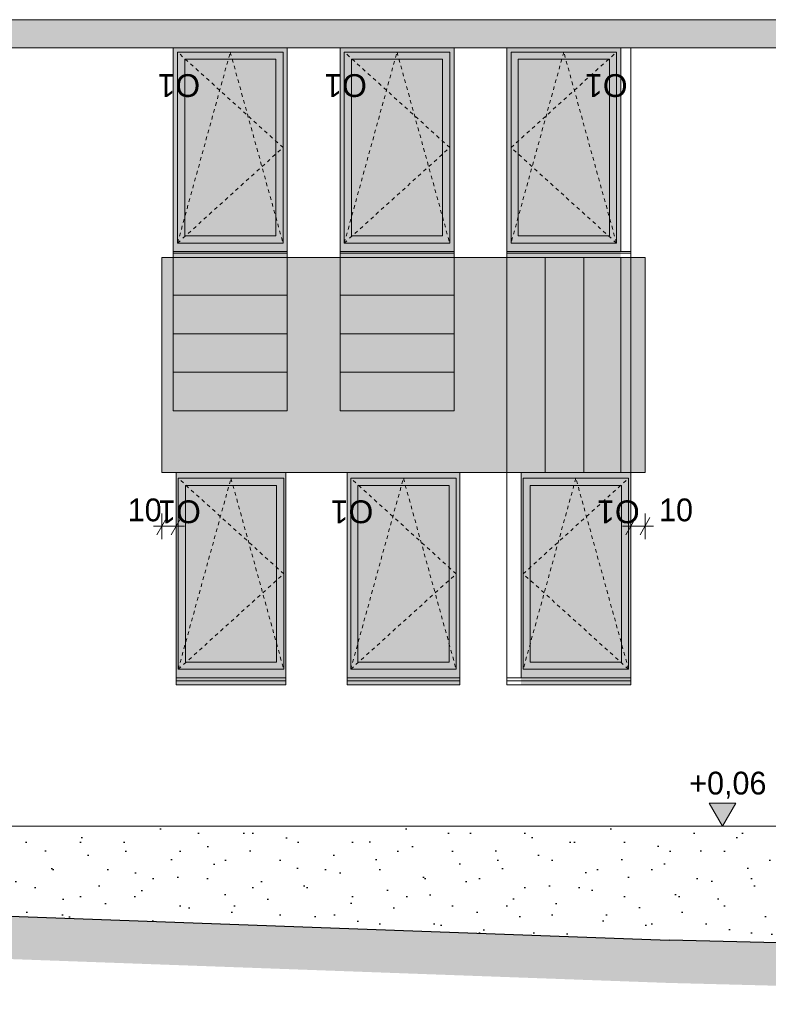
# Model space of a CAD drawing. Extents: x -613240 to -325500, y -25863 to 152403.
# Tile 14 of 254: x -531563 to -526310, y -13520 to -6612. Entities that reach past the tile are written whole.
import ezdxf

# ---------------------------------------------------------------- set-up
doc = ezdxf.new("R2010")
doc.units = 0
doc.header["$MEASUREMENT"] = 0
doc.linetypes.add('Hidden Line', pattern=[50, 25, -25])
for name, color, linetype, lineweight in [('Arch kolory_Nr_Pióra__5', 7, 'Continuous', 13), ('Arch okna_Nr_Pióra__5', 7, 'Continuous', 13), ('Arch opisy okien_Nr_Pióra__21', 7, 'Continuous', 9), ('Arch wykończenie_Nr_Pióra__21', 7, 'Continuous', 9), ('Arch wykończenie_Nr_Pióra__41', 7, 'Continuous', 15), ('arch wypelnienia_Nr_Pióra__1', 7, 'Continuous', 25), ('arch wypelnienia_Nr_Pióra__21', 7, 'Continuous', 9), ('INWENT RURY SPUSTOWE_Nr_Pióra__21', 7, 'Continuous', 9), ('INWENT TEREN_Nr_Pióra__1', 7, 'Continuous', 25), ('INWENT WYMIARY_Nr_Pióra__21', 7, 'Continuous', 9), ('INWENT. OKNA_Nr_Pióra__5', 7, 'Continuous', 13), ('INWENT.ŚCIANY_Nr_Pióra__21', 7, 'Continuous', 9)]:
    doc.layers.add(name, color=color, linetype=linetype, lineweight=lineweight)
doc.layers.add('Arch kolory_Nr_Pióra__84', color=7, linetype='Continuous', lineweight=15, true_color=0x41c341)
doc.layers.add('arch wypelnienia_Nr_Pióra__2', color=7, linetype='Continuous', lineweight=13, true_color=0x7f7f7f)
doc.layers.add('INWENT WYMIARY', color=7, linetype='Continuous')
doc.styles.add('GENERATED_STYLE_1', font='txt')
doc.styles.add('GENERATED_STYLE_10', font='arial.ttf')
doc.dimstyles.new('GENERATED_STYLE__1', dxfattribs={"dimtxt": 160.000002, "dimasz": 91.2, "dimexe": 0.18, "dimexo": 0, "dimgap": 0.09, "dimtad": 1, "dimtih": 1, "dimtoh": 1, "dimdec": 0, "dimlfac": 0.1, "dimzin": 0, "dimdsep": 46, "dimtxsty": 'GENERATED_STYLE_1', "dimblk": 'ARROWHEAD_2', "dimblk1": 'ARROWHEAD_2', "dimblk2": 'ARROWHEAD_2', "dimcen": 0.09, "dimclrd": 7, "dimclre": 7, "dimclrt": 7, "dimazin": 0, "dimtfac": 1, "dimtdec": 4, "dimtmove": 2, "dimatfit": 3, "dimfxl": 0, "dimtolj": 1, "dimtzin": 0, "dimarcsym": 0})
doc.dimstyles.new('GENERATED_STYLE__2', dxfattribs={"dimtxt": 160.000002, "dimasz": 91.2, "dimexe": 0.18, "dimexo": 0, "dimgap": 0.09, "dimtad": 1, "dimtih": 1, "dimtoh": 1, "dimdec": 0, "dimlfac": 0.1, "dimzin": 0, "dimdsep": 46, "dimtxsty": 'GENERATED_STYLE_1', "dimblk": 'ARROWHEAD_2', "dimblk1": 'ARROWHEAD_2', "dimblk2": 'ARROWHEAD_2', "dimcen": 0.09, "dimclrd": 7, "dimclre": 7, "dimclrt": 7, "dimazin": 0, "dimtfac": 1, "dimtdec": 4, "dimtmove": 0, "dimatfit": 3, "dimfxl": 0, "dimtolj": 1, "dimtzin": 0, "dimarcsym": 0})

# ---------------------------------------------------------------- blocks, each defined once
blk = doc.blocks.new('Wymiary_132', base_point=(-526631, -12269.6))
at = {"layer": 'INWENT WYMIARY_Nr_Pióra__21', "linetype": 'Continuous'}
blk.add_hatch(color=256, dxfattribs=at).paths.add_polyline_path([(-526631, -12269.6), (-526723.8, -12109.6), (-526538.2, -12109.6)], flags=0)
for p, q in [((-526631, -12269.6), (-526723.8, -12109.6)), ((-526723.8, -12109.6), (-526538.2, -12109.6)), ((-526538.2, -12109.6), (-526631, -12269.6)), ((-526631, -12269.6), (-526751, -12269.6)), ((-526631, -12269.6), (-526511, -12269.6))]:
    blk.add_line(p, q, dxfattribs=at)
at = {"layer": 'INWENT WYMIARY_Nr_Pióra__21', "insert": (-526864.4, -12077.6), "char_height": 160, "attachment_point": 7, "style": 'GENERATED_STYLE_1'}
blk.add_mtext('{+0,06}', dxfattribs=at)
blk = doc.blocks.new('*D710')
at = {"layer": 'INWENT WYMIARY_Nr_Pióra__21', "linetype": 'Continuous'}
for p, q in [((-530564.9, -10255.6), (-530564.9, -10075.6)), ((-530464.9, -10255.6), (-530464.9, -10075.6)), ((-530530.3, -10105.6), (-530599.6, -10225.6)), ((-530499.6, -10225.6), (-530430.3, -10105.6)), ((-530623.6, -10165.6), (-530564.9, -10165.6)), ((-530564.9, -10165.6), (-530464.9, -10165.6)), ((-530464.9, -10165.6), (-530406.3, -10165.6))]:
    blk.add_line(p, q, dxfattribs=at)
at = {"layer": 'INWENT WYMIARY_Nr_Pióra__21', "insert": (-530804.4, -10133.6), "char_height": 160, "attachment_point": 7, "style": 'GENERATED_STYLE_1'}
blk.add_mtext('{10}', dxfattribs=at)
blk = doc.blocks.new('ARROWHEAD_2')
at = {"color": 0, "linetype": 'Continuous', "lineweight": 0}
for p, q in [((0, 0), (-1, 0)), ((-0.378, -0.655), (0.378, 0.655))]:
    blk.add_line(p, q, dxfattribs=at)
blk = doc.blocks.new('*D711')
at = {"layer": 'INWENT WYMIARY_Nr_Pióra__21', "linetype": 'Continuous'}
for p, q in [((-527274.9, -10255.6), (-527274.9, -10075.6)), ((-527174.9, -10255.6), (-527174.9, -10075.6)), ((-527240.3, -10105.6), (-527309.6, -10225.6)), ((-527209.6, -10225.6), (-527140.3, -10105.6)), ((-527333.6, -10165.6), (-527274.9, -10165.6)), ((-527274.9, -10165.6), (-527174.9, -10165.6)), ((-527174.9, -10165.6), (-527116.3, -10165.6))]:
    blk.add_line(p, q, dxfattribs=at)
at = {"layer": 'INWENT WYMIARY_Nr_Pióra__21', "insert": (-527076.2, -10133.6), "char_height": 160, "attachment_point": 7, "style": 'GENERATED_STYLE_1'}
blk.add_mtext('{10}', dxfattribs=at)

msp = doc.modelspace()

# ---------------------------------------------------------------- hatches: boundary and pattern name
at = {"layer": 'Arch kolory_Nr_Pióra__84', "linetype": 'Continuous', "lineweight": 0, "true_color": 0x309230}
h = msp.add_hatch(color=97, dxfattribs=at)
h.paths.add_polyline_path([(-537054.9, -7934.6), (-536304.9, -7934.6), (-536304.9, -9849.6), (-536304.9, -12069.6), (-536214.9, -12069.6), (-536214.9, -12159.6), (-535624.9, -12159.6), (-535624.9, -12069.6), (-535624.9, -9849.6), (-534704.9, -9849.6), (-534704.9, -12159.6), (-534134.9, -12159.6), (-534134.9, -9849.6), (-532684.9, -9849.6), (-532684.9, -12159.6), (-531684.9, -12159.6), (-531684.9, -9849.6), (-531684.9, -9309.6), (-535289, -9309.6), (-535289, -6809.6), (-521084.9, -6809.6), (-521084.9, -6612.5), (-537054.9, -6612.5)], flags=0)
h.paths.add_polyline_path([(-536224.9, -11809.6), (-536224.9, -11139.6), (-535754.9, -11139.6), (-535754.9, -11809.6)], flags=0)
msp.add_hatch(color=97, dxfattribs=at).paths.add_polyline_path([(-530564.9, -9789.6), (-527174.9, -9789.6), (-527174.9, -8280.6), (-530564.9, -8280.6)], flags=0)
at = {"layer": 'arch wypelnienia_Nr_Pióra__1', "linetype": 'Continuous'}
h = msp.add_hatch(dxfattribs=at)
h.set_pattern_fill('Carpet', color=256, style=0, pattern_type=2)
h.set_pattern_definition([(45, (0, 600), (-190.91883, 190.91883), [0, -180, 0, -270]), (110, (600, 600), (253.71701, 92.34544), [0, -132, 0, -228])])
h.paths.add_polyline_path([(-532684.9, -12269.6), (-532684.9, -12309.6), (-532274.9, -12339.6), (-532274.9, -12519.6), (-531984.9, -12519.6), (-531984.9, -12699.6), (-531694.9, -12699.6), (-531694.9, -12899.6), (-527004.9, -13069.6), (-521104.9, -13222.7), (-521104.9, -12269.6), (-521334.9, -12269.6), (-521334.9, -13075.5, -0.24626), (-521353.1, -13108.3, -0.15474), (-521389.9, -13119.6, -0.16377), (-521427.9, -13107.4, -0.230568), (-521444.9, -13075.5), (-521444.9, -12269.6)], flags=0)
at = {"layer": 'arch wypelnienia_Nr_Pióra__2', "linetype": 'Continuous'}
h = msp.add_hatch(color=256, dxfattribs=at)
h.paths.add_polyline_path([(-530484.9, -8280.6), (-529684.9, -8280.6), (-529684.9, -6809.6), (-530484.9, -6809.6)], flags=0)
h.paths.add_polyline_path([(-530404.9, -8129.6), (-529764.9, -8129.6), (-529764.9, -6889.6), (-530404.9, -6889.6)], flags=0)
h = msp.add_hatch(color=256, dxfattribs=at)
h.paths.add_polyline_path([(-529314.9, -8280.6), (-528514.9, -8280.6), (-528514.9, -6809.6), (-529314.9, -6809.6)], flags=0)
h.paths.add_polyline_path([(-528594.9, -8129.6), (-528594.9, -6889.6), (-529234.9, -6889.6), (-529234.9, -8129.6)], flags=0)
h = msp.add_hatch(color=256, dxfattribs=at)
h.paths.add_polyline_path([(-528144.9, -8280.6), (-527344.9, -8280.6), (-527344.9, -6809.6), (-528144.9, -6809.6)], flags=0)
h.paths.add_polyline_path([(-527424.9, -8129.6), (-527424.9, -6889.6), (-528064.9, -6889.6), (-528064.9, -8129.6)], flags=0)
at = {"layer": 'arch wypelnienia_Nr_Pióra__2', "linetype": 'Continuous', "lineweight": 0, "true_color": 0x1f1f1f}
for points in [[(-529764.9, -6889.6), (-530404.9, -6889.6), (-530404.9, -8129.6), (-529764.9, -8129.6)], [(-528594.9, -6889.6), (-529234.9, -6889.6), (-529234.9, -8129.6), (-528594.9, -8129.6)], [(-527424.9, -6889.6), (-528064.9, -6889.6), (-528064.9, -8129.6), (-527424.9, -8129.6)], [(-530399.9, -11119.6), (-529759.9, -11119.6), (-529759.9, -9879.6), (-530399.9, -9879.6)], [(-528549.9, -9879.6), (-529189.9, -9879.6), (-529189.9, -11119.6), (-528549.9, -11119.6)], [(-527339.9, -9879.6), (-527979.9, -9879.6), (-527979.9, -11119.6), (-527339.9, -11119.6)]]:
    msp.add_hatch(color=250, dxfattribs=at).paths.add_polyline_path(points, flags=0)
at = {"layer": 'arch wypelnienia_Nr_Pióra__2', "linetype": 'Continuous'}
h = msp.add_hatch(color=256, dxfattribs=at)
h.paths.add_polyline_path([(-530464.9, -11279.6), (-529694.9, -11279.6), (-529694.9, -9789.6), (-530464.9, -9789.6)], flags=0)
h.paths.add_polyline_path([(-530399.9, -11119.6), (-529759.9, -11119.6), (-529759.9, -9879.6), (-530399.9, -9879.6)], flags=0)
h = msp.add_hatch(color=256, dxfattribs=at)
h.paths.add_polyline_path([(-529264.9, -11279.6), (-528474.9, -11279.6), (-528474.9, -9789.6), (-529264.9, -9789.6)], flags=0)
h.paths.add_polyline_path([(-529189.9, -11119.6), (-528549.9, -11119.6), (-528549.9, -9879.6), (-529189.9, -9879.6)], flags=0)
h = msp.add_hatch(color=256, dxfattribs=at)
h.paths.add_polyline_path([(-528044.9, -11279.6), (-527274.9, -11279.6), (-527274.9, -9789.6), (-528044.9, -9789.6)], flags=0)
h.paths.add_polyline_path([(-527979.9, -11119.6), (-527339.9, -11119.6), (-527339.9, -9879.6), (-527979.9, -9879.6)], flags=0)
at = {"layer": 'arch wypelnienia_Nr_Pióra__21', "linetype": 'Continuous'}
msp.add_hatch(color=256, dxfattribs=at).paths.add_polyline_path([(-538444.9, -12929.6), (-538444.9, -13199.4), (-531705.8, -13199.4), (-527014.3, -13369.5), (-521228.8, -13519.6), (-521224.9, -13519.6), (-520279.2, -13519.6), (-520279.2, -13219.6), (-521224.9, -13219.6), (-527004.9, -13069.6), (-531694.9, -12899.6), (-536874.9, -12899.6), (-536874.9, -12929.6)], flags=0)

# ---------------------------------------------------------------- linework, layer by layer
at = {"layer": 'Arch kolory_Nr_Pióra__5', "linetype": 'Continuous', "flags": 128}
for points in [[(-537054.9, -7934.6), (-536304.9, -7934.6), (-536304.9, -9849.6), (-536304.9, -12069.6), (-536214.9, -12069.6), (-536214.9, -12159.6), (-535624.9, -12159.6), (-535624.9, -12069.6), (-535624.9, -9849.6), (-534704.9, -9849.6), (-534704.9, -12159.6), (-534134.9, -12159.6), (-534134.9, -9849.6), (-532684.9, -9849.6), (-532684.9, -12159.6), (-531684.9, -12159.6), (-531684.9, -9849.6), (-531684.9, -9309.6), (-535289, -9309.6), (-535289, -6809.6), (-521084.9, -6809.6), (-521084.9, -6612.5), (-537054.9, -6612.5)], [(-530564.9, -9789.6), (-527174.9, -9789.6), (-527174.9, -8280.6), (-530564.9, -8280.6)]]:
    msp.add_lwpolyline(points, close=True, dxfattribs=at)
at = {"layer": 'Arch okna_Nr_Pióra__5', "linetype": 'Hidden Line'}
for p, q in [((-530454.9, -8179.6), (-530084.9, -6839.6)), ((-529714.9, -7509.6), (-530454.9, -6839.6)), ((-530084.9, -6839.6), (-529714.9, -8179.6)), ((-529284.9, -8179.6), (-528914.9, -6839.6)), ((-528544.9, -7509.6), (-529284.9, -6839.6)), ((-528914.9, -6839.6), (-528544.9, -8179.6)), ((-527744.9, -6839.6), (-528114.9, -8179.6)), ((-528114.9, -7509.6), (-527374.9, -6839.6)), ((-527374.9, -8179.6), (-527744.9, -6839.6)), ((-530454.9, -8179.6), (-529714.9, -7509.6)), ((-529284.9, -8179.6), (-528544.9, -7509.6)), ((-527374.9, -8179.6), (-528114.9, -7509.6)), ((-530449.9, -11169.6), (-530079.9, -9829.6)), ((-529709.9, -10499.6), (-530449.9, -9829.6)), ((-530079.9, -9829.6), (-529709.9, -11169.6)), ((-529239.9, -11169.6), (-528869.9, -9829.6)), ((-528499.9, -10499.6), (-529239.9, -9829.6)), ((-528869.9, -9829.6), (-528499.9, -11169.6)), ((-527659.9, -9829.6), (-528029.9, -11169.6)), ((-528029.9, -10499.6), (-527289.9, -9829.6)), ((-527289.9, -11169.6), (-527659.9, -9829.6)), ((-530449.9, -11169.6), (-529709.9, -10499.6)), ((-529239.9, -11169.6), (-528499.9, -10499.6)), ((-527289.9, -11169.6), (-528029.9, -10499.6))]:
    msp.add_line(p, q, dxfattribs=at)
at = {"layer": 'Arch wykończenie_Nr_Pióra__21', "linetype": 'Continuous'}
msp.add_line((-535289, -6809.6), (-521084.9, -6809.6), dxfattribs=at)
at = {"layer": 'Arch wykończenie_Nr_Pióra__41', "linetype": 'Continuous'}
msp.add_line((-521444.9, -12269.6), (-532684.9, -12269.6), dxfattribs=at)
at = {"layer": 'INWENT RURY SPUSTOWE_Nr_Pióra__21', "linetype": 'Continuous'}
msp.add_line((-536384.9, -6612.5), (-521444.9, -6612.5), dxfattribs=at)
at = {"layer": 'INWENT TEREN_Nr_Pióra__1', "linetype": 'Continuous'}
for p in [(-531694.9, -12899.6), (-521224.9, -13219.6)]:
    msp.add_line(p, (-527004.9, -13069.6), dxfattribs=at)
at = {"layer": 'INWENT. OKNA_Nr_Pióra__5', "linetype": 'Continuous'}
for p, q in [((-530454.9, -6839.6), (-530454.9, -8179.6)), ((-530454.9, -6839.6), (-529714.9, -6839.6)), ((-530404.9, -6889.6), (-529764.9, -6889.6)), ((-530404.9, -6889.6), (-530404.9, -8129.6)), ((-529764.9, -6889.6), (-529764.9, -8129.6)), ((-529714.9, -6839.6), (-529714.9, -8179.6)), ((-529284.9, -6839.6), (-528544.9, -6839.6)), ((-529284.9, -6839.6), (-529284.9, -8179.6)), ((-529234.9, -6889.6), (-529234.9, -8129.6)), ((-529234.9, -6889.6), (-528594.9, -6889.6)), ((-528594.9, -6889.6), (-528594.9, -8129.6)), ((-528544.9, -6839.6), (-528544.9, -8179.6)), ((-528114.9, -6839.6), (-527374.9, -6839.6)), ((-528114.9, -6839.6), (-528114.9, -8179.6)), ((-528064.9, -6889.6), (-527424.9, -6889.6)), ((-528064.9, -6889.6), (-528064.9, -8129.6)), ((-527424.9, -6889.6), (-527424.9, -8129.6)), ((-527374.9, -6839.6), (-527374.9, -8179.6)), ((-530404.9, -8129.6), (-529764.9, -8129.6)), ((-529234.9, -8129.6), (-528594.9, -8129.6)), ((-528064.9, -8129.6), (-527424.9, -8129.6)), ((-530454.9, -8179.6), (-529714.9, -8179.6)), ((-529284.9, -8179.6), (-528544.9, -8179.6)), ((-528114.9, -8179.6), (-527374.9, -8179.6)), ((-530449.9, -9829.6), (-530449.9, -11169.6)), ((-530449.9, -9829.6), (-529709.9, -9829.6)), ((-529709.9, -9829.6), (-529709.9, -11169.6)), ((-529239.9, -9829.6), (-529239.9, -11169.6)), ((-529239.9, -9829.6), (-528499.9, -9829.6)), ((-528499.9, -9829.6), (-528499.9, -11169.6)), ((-528029.9, -9829.6), (-527289.9, -9829.6)), ((-528029.9, -9829.6), (-528029.9, -11169.6)), ((-527289.9, -9829.6), (-527289.9, -11169.6)), ((-530399.9, -9879.6), (-529759.9, -9879.6)), ((-530399.9, -9879.6), (-530399.9, -11119.6)), ((-529759.9, -9879.6), (-529759.9, -11119.6)), ((-529189.9, -9879.6), (-528549.9, -9879.6)), ((-529189.9, -9879.6), (-529189.9, -11119.6)), ((-528549.9, -9879.6), (-528549.9, -11119.6)), ((-527979.9, -9879.6), (-527339.9, -9879.6)), ((-527979.9, -9879.6), (-527979.9, -11119.6)), ((-527339.9, -9879.6), (-527339.9, -11119.6)), ((-530399.9, -11119.6), (-529759.9, -11119.6)), ((-529189.9, -11119.6), (-528549.9, -11119.6)), ((-527979.9, -11119.6), (-527339.9, -11119.6)), ((-530449.9, -11169.6), (-529709.9, -11169.6)), ((-529239.9, -11169.6), (-528499.9, -11169.6)), ((-528029.9, -11169.6), (-527289.9, -11169.6))]:
    msp.add_line(p, q, dxfattribs=at)
at = {"layer": 'INWENT.ŚCIANY_Nr_Pióra__21', "linetype": 'Continuous'}
for p, q in [((-529684.9, -6809.6), (-530484.9, -6809.6)), ((-530484.9, -8280.6), (-530484.9, -6809.6)), ((-529684.9, -8280.6), (-529684.9, -6809.6)), ((-529314.9, -8280.6), (-529314.9, -6809.6)), ((-528514.9, -6809.6), (-529314.9, -6809.6)), ((-528514.9, -8280.6), (-528514.9, -6809.6)), ((-527344.9, -6809.6), (-528144.9, -6809.6)), ((-528144.9, -8280.6), (-528144.9, -6809.6)), ((-527344.9, -8239.6), (-527344.9, -6809.6)), ((-527274.9, -6809.6), (-527344.9, -6809.6)), ((-527274.9, -9789.6), (-527274.9, -6809.6)), ((-529684.9, -8239.6), (-530484.9, -8239.6)), ((-529684.9, -8250.6), (-530484.9, -8250.6)), ((-529684.9, -8280.6), (-530484.9, -8280.6)), ((-530484.9, -9355.6), (-530484.9, -8280.6)), ((-529684.9, -9355.6), (-529684.9, -8280.6)), ((-528514.9, -8239.6), (-529314.9, -8239.6)), ((-528514.9, -8250.6), (-529314.9, -8250.6)), ((-528514.9, -8280.6), (-529314.9, -8280.6)), ((-529314.9, -9355.6), (-529314.9, -8280.6)), ((-528514.9, -9355.6), (-528514.9, -8280.6)), ((-527274.9, -8239.6), (-528144.9, -8239.6)), ((-527274.9, -8250.6), (-528144.9, -8250.6)), ((-527274.9, -8280.6), (-528144.9, -8280.6)), ((-528144.9, -11279.6), (-528144.9, -8280.6)), ((-527874.9, -9789.6), (-527874.9, -8280.6)), ((-527604.9, -9789.6), (-527604.9, -8280.6)), ((-527344.9, -9789.6), (-527344.9, -8280.6)), ((-527274.9, -9789.6), (-527274.9, -8280.6)), ((-530484.9, -8545.6), (-529684.9, -8545.6)), ((-529314.9, -8545.6), (-528514.9, -8545.6)), ((-530484.9, -8815.6), (-529684.9, -8815.6)), ((-529314.9, -8815.6), (-528514.9, -8815.6)), ((-530484.9, -9085.6), (-529684.9, -9085.6)), ((-529314.9, -9085.6), (-528514.9, -9085.6)), ((-529684.9, -9355.6), (-530484.9, -9355.6)), ((-528514.9, -9355.6), (-529314.9, -9355.6)), ((-530464.9, -11279.6), (-530464.9, -9789.6)), ((-530464.9, -9789.6), (-529694.9, -9789.6)), ((-529694.9, -11279.6), (-529694.9, -9789.6)), ((-529264.9, -9789.6), (-528474.9, -9789.6)), ((-529264.9, -11279.6), (-529264.9, -9789.6)), ((-528474.9, -11279.6), (-528474.9, -9789.6)), ((-527274.9, -9789.6), (-528138.9, -9789.6)), ((-528044.9, -9789.6), (-527274.9, -9789.6)), ((-528044.9, -11229.6), (-528044.9, -9789.6)), ((-527274.9, -11279.6), (-527274.9, -9789.6)), ((-530464.9, -11229.6), (-529694.9, -11229.6)), ((-530464.9, -11249.6), (-529694.9, -11249.6)), ((-529264.9, -11229.6), (-528474.9, -11229.6)), ((-529264.9, -11249.6), (-528474.9, -11249.6)), ((-528144.9, -11229.6), (-527274.9, -11229.6)), ((-528144.9, -11249.6), (-527274.9, -11249.6)), ((-530464.9, -11279.6), (-529694.9, -11279.6)), ((-529264.9, -11279.6), (-528474.9, -11279.6)), ((-528044.9, -11279.6), (-528144.9, -11279.6)), ((-528044.9, -11279.6), (-527274.9, -11279.6))]:
    msp.add_line(p, q, dxfattribs=at)

# ---------------------------------------------------------------- block references
at = {"layer": 'INWENT WYMIARY', "linetype": 'Continuous'}
msp.add_blockref('Wymiary_132', (-526631, -12269.6), dxfattribs=at)

# ---------------------------------------------------------------- texts
at = {"layer": 'Arch opisy okien_Nr_Pióra__21', "linetype": 'Continuous', "char_height": 160, "rotation": 180, "style": 'GENERATED_STYLE_10'}
for insert, attachment_point in [((-530594.7, -7154.5), 3), ((-529424.7, -7154.5), 3), ((-527235.2, -7154.5), 1), ((-530589.7, -10144.5), 3), ((-529379.7, -10144.5), 3), ((-527150.2, -10144.5), 1)]:
    msp.add_mtext('{ O1}', dxfattribs=dict(at, insert=insert, attachment_point=attachment_point))

# ---------------------------------------------------------------- dimensions: what is measured, and where the dimension line sits
at = {"layer": 'INWENT WYMIARY', "linetype": 'Continuous'}
for base, p1, p2, dimstyle, picture, middle in [((-530564.9, -10165.6), (-530564.9, -9789.6), (-530464.9, -9789.6), 'GENERATED_STYLE__2', '*D710', (-530683, -10053.6)), ((-527274.9, -10165.6), (-527274.9, -9789.6), (-527174.9, -9789.6), 'GENERATED_STYLE__1', '*D711', (-526954.8, -10053.6))]:
    dim = msp.add_linear_dim(base=base, p1=p1, p2=p2, dimstyle=dimstyle, dxfattribs=at)
    dim.commit()
    dim.dimension.update_dxf_attribs({"geometry": picture, "text_midpoint": middle})

doc.saveas('drawing.dxf')
